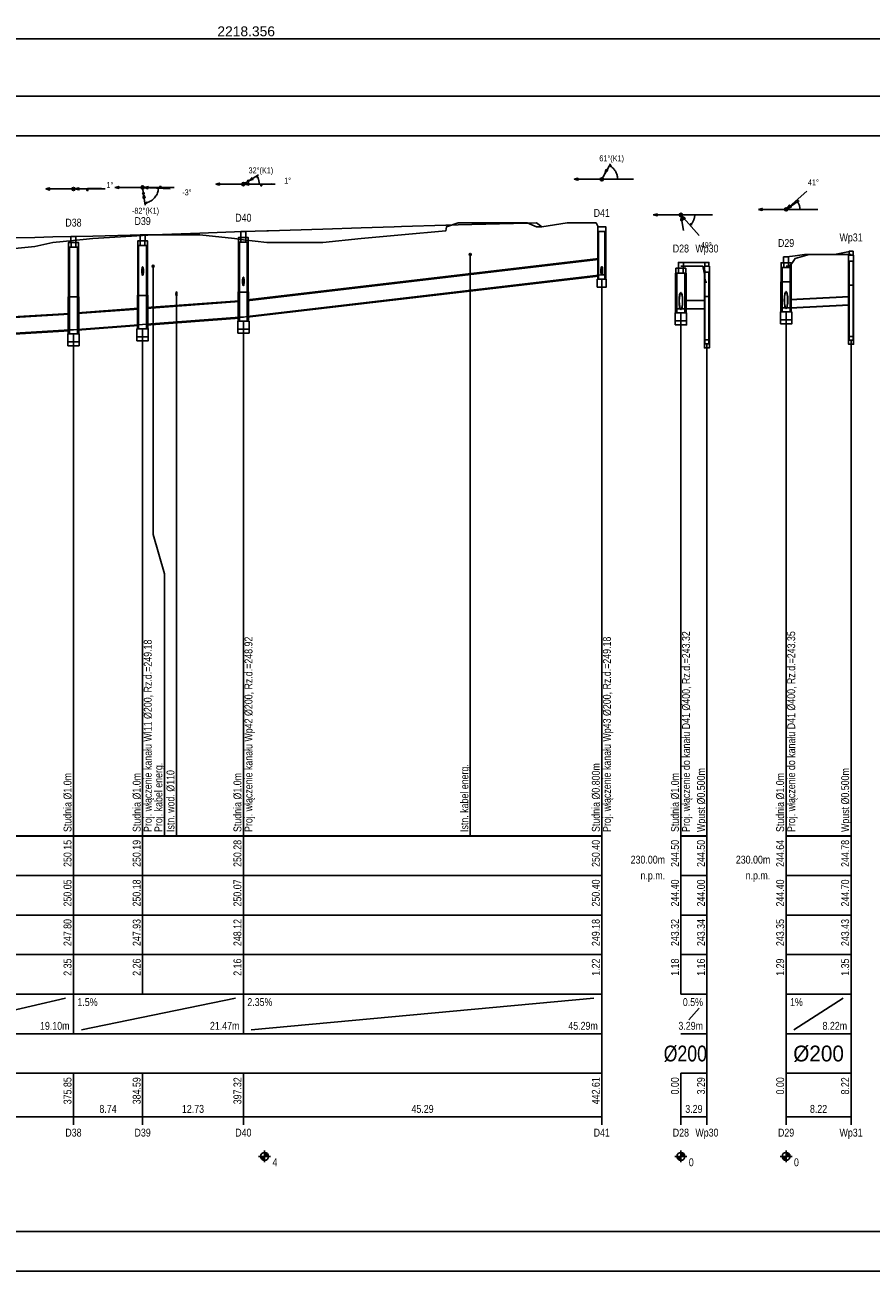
# Model space of a CAD drawing. Header units: metres. Extents: x 0 to 2625, y -705 to 306.
# Tile 16 of 34: x 1053 to 1267, y -360 to -45. Entities that reach past the tile are written whole.
import ezdxf
from ezdxf.enums import TextEntityAlignment as Align

# ---------------------------------------------------------------- set-up
doc = ezdxf.new("R2010")
doc.units = ezdxf.units.M
doc.header["$LTSCALE"] = 0.2
doc.layers.get('0').update_dxf_attribs({"color": 250, "linetype": 'CONTINUOUS'})
doc.layers.get('Defpoints').update_dxf_attribs({"linetype": 'CONTINUOUS'})
for name, color, linetype in [('Liczby', 7, 'CONTINUOUS'), ('Linie_opisowe', 7, 'CONTINUOUS'), ('Linie_tabeli', 7, 'CONTINUOUS'), ('Odcinki', 7, 'CONTINUOUS'), ('Opis_PZ', 7, 'CONTINUOUS'), ('Opis_uzbr_n', 7, 'CONTINUOUS'), ('Opis_wl', 7, 'CONTINUOUS'), ('Osie', 7, 'CONTINUOUS'), ('Teren_istn', 3, 'CONTINUOUS'), ('Teren_proj', 2, 'CONTINUOUS'), ('Uzbr_podz', 7, 'CONTINUOUS'), ('warstwa_nr_0', 8, 'CONTINUOUS'), ('Wezly', 7, 'CONTINUOUS'), ('Wymiary', 7, 'CONTINUOUS')]:
    doc.layers.add(name, color=color, linetype=linetype)
doc.styles.get("Standard").update_dxf_attribs({"font": 'arial.ttf'})
doc.dimstyles.new('ISO-25', dxfattribs={"dimtxt": 2.5, "dimasz": 2.5, "dimexe": 1.25, "dimexo": 0.625, "dimtad": 1, "dimdec": 4, "dimdsep": 46, "dimtxsty": 'Standard', "dimcen": 2.5, "dimadec": 0, "dimazin": 0, "dimtfac": 1, "dimtdec": 4, "dimtmove": 0, "dimatfit": 3, "dimfxl": 1, "dimtolj": 1, "dimtzin": 0, "dimarcsym": 0})

# ---------------------------------------------------------------- blocks, each defined once
blk = doc.blocks.new('*D4')
at = {"color": 0, "lineweight": -2, "transparency": 16777216}
for p, q in [((0, -61.93), (0, -46.83)), ((2218.36, -61.93), (2218.36, -46.83)), ((2.5, -48.08), (2215.86, -48.08))]:
    blk.add_line(p, q, dxfattribs=at)
at = {"color": 0, "transparency": 16777216}
for points in [[(2.5, -47.66), (2.5, -48.49), (0, -48.08)], [(2215.86, -47.66), (2215.86, -48.49), (2218.36, -48.08)]]:
    blk.add_solid(points, dxfattribs=at)
at = {"layer": 'Defpoints', "color": 0, "transparency": 16777216}
for p in [(2218.36, -48.08), (0, -62.56), (2218.36, -62.56)]:
    blk.add_point(p, dxfattribs=at)
at = {"color": 0, "transparency": 16777216, "insert": (1109.18, -46.17), "char_height": 2.5, "attachment_point": 5}
blk.add_mtext('\\A1;2218.356', dxfattribs=at)

msp = doc.modelspace()

# ---------------------------------------------------------------- linework, layer by layer
at = {"layer": 'Liczby'}
for p, q in [((1112.325, -330.55751), (1115.325, -330.55751)), ((1112.8274, -330.62731), (1114.8226, -330.48771)), ((1112.8347, -330.69671), (1114.8153, -330.41831)), ((1112.8469, -330.76541), (1114.8031, -330.34961)), ((1112.8637, -330.83311), (1114.7863, -330.28191)), ((1112.8853, -330.89951), (1114.7647, -330.21551)), ((1112.9115, -330.96421), (1114.7385, -330.15081)), ((1112.9421, -331.02701), (1114.7079, -330.08801)), ((1112.977, -331.08741), (1114.673, -330.02761)), ((1113.016, -331.14531), (1114.634, -329.96971)), ((1113.059, -331.20031), (1114.591, -329.91471)), ((1113.1057, -331.25221), (1114.5443, -329.86281)), ((1113.1559, -331.30061), (1114.4941, -329.81441)), ((1113.2093, -331.34551), (1114.4407, -329.76951)), ((1113.2658, -331.38651), (1114.3842, -329.72851)), ((1113.325, -331.42351), (1114.325, -329.69151)), ((1113.3866, -331.45631), (1114.2634, -329.65871)), ((1113.4504, -331.48471), (1114.1996, -329.63031)), ((1113.516, -331.50861), (1114.134, -329.60641)), ((1113.5831, -331.52781), (1114.0669, -329.58721)), ((1113.6514, -331.54231), (1113.9986, -329.57271)), ((1113.7205, -331.55201), (1113.9295, -329.56301)), ((1113.7901, -331.55691), (1113.8599, -329.55811)), ((1113.825, -329.05751), (1113.825, -332.05751)), ((1217.5459, -330.55751), (1220.5459, -330.55751)), ((1218.0483, -330.62731), (1220.0435, -330.48771)), ((1218.0556, -330.69671), (1220.0362, -330.41831)), ((1218.0678, -330.76541), (1220.024, -330.34961)), ((1218.0846, -330.83311), (1220.0072, -330.28191)), ((1218.1062, -330.89951), (1219.9856, -330.21551)), ((1218.1324, -330.96421), (1219.9594, -330.15081)), ((1218.163, -331.02701), (1219.9288, -330.08801)), ((1218.1979, -331.08741), (1219.8939, -330.02761)), ((1218.2369, -331.14531), (1219.8549, -329.96971)), ((1218.2799, -331.20031), (1219.8119, -329.91471)), ((1218.3266, -331.25221), (1219.7652, -329.86281)), ((1218.3768, -331.30061), (1219.715, -329.81441)), ((1218.4302, -331.34551), (1219.6616, -329.76951)), ((1218.4867, -331.38651), (1219.6051, -329.72851)), ((1218.5459, -331.42351), (1219.5459, -329.69151)), ((1218.6075, -331.45631), (1219.4843, -329.65871)), ((1218.6713, -331.48471), (1219.4205, -329.63031)), ((1218.7369, -331.50861), (1219.3549, -329.60641)), ((1218.804, -331.52781), (1219.2878, -329.58721)), ((1218.8723, -331.54231), (1219.2195, -329.57271)), ((1218.9414, -331.55201), (1219.1504, -329.56301)), ((1219.011, -331.55691), (1219.0808, -329.55811)), ((1219.0459, -329.05751), (1219.0459, -332.05751)), ((1244.1311, -330.55751), (1247.1311, -330.55751)), ((1244.6335, -330.62731), (1246.6287, -330.48771)), ((1244.6408, -330.69671), (1246.6214, -330.41831)), ((1244.653, -330.76541), (1246.6092, -330.34961)), ((1244.6698, -330.83311), (1246.5924, -330.28191)), ((1244.6914, -330.89951), (1246.5708, -330.21551)), ((1244.7176, -330.96421), (1246.5446, -330.15081)), ((1244.7482, -331.02701), (1246.514, -330.08801)), ((1244.7831, -331.08741), (1246.4791, -330.02761)), ((1244.8221, -331.14531), (1246.4401, -329.96971)), ((1244.8651, -331.20031), (1246.3971, -329.91471)), ((1244.9118, -331.25221), (1246.3504, -329.86281)), ((1244.962, -331.30061), (1246.3002, -329.81441)), ((1245.0154, -331.34551), (1246.2468, -329.76951)), ((1245.0719, -331.38651), (1246.1903, -329.72851)), ((1245.1311, -331.42351), (1246.1311, -329.69151)), ((1245.1927, -331.45631), (1246.0695, -329.65871)), ((1245.2565, -331.48471), (1246.0057, -329.63031)), ((1245.3221, -331.50861), (1245.9401, -329.60641)), ((1245.3892, -331.52781), (1245.873, -329.58721)), ((1245.4575, -331.54231), (1245.8047, -329.57271)), ((1245.5266, -331.55201), (1245.7356, -329.56301)), ((1245.5962, -331.55691), (1245.666, -329.55811)), ((1245.6311, -329.05751), (1245.6311, -332.05751))]:
    msp.add_line(p, q, dxfattribs=at)
for centre in [(1113.825, -330.55751), (1219.0459, -330.55751), (1245.6311, -330.55751)]:
    msp.add_circle(centre, 1, dxfattribs=at)
at = {"layer": 'Linie_opisowe'}
for p, q in [((1165.825, -102.55751), (1165.825, -249.55751)), ((1091.545, -112.55751), (1091.545, -249.55751))]:
    msp.add_line(p, q, dxfattribs=at)
msp.add_lwpolyline([(1085.645, -105.55751), (1085.645, -173.31751), (1088.5011, -183.31751), (1088.5011, -249.55751)], dxfattribs=at)
at = {"layer": 'Linie_tabeli'}
for p, q in [((1065.5217, -249.55751), (1065.5217, -259.55751)), ((1083.0011, -249.55751), (1083.0011, -259.55751)), ((1108.4659, -249.55751), (1108.4659, -259.55751)), ((1199.0459, -249.55751), (1199.0459, -259.55751)), ((1199.0459, -249.55751), (1199.0459, -320.55751)), ((1219.0459, -249.55751), (1219.0459, -259.55751)), ((1219.0459, -249.55751), (1219.0459, -289.55751)), ((1225.6311, -249.55751), (1225.6311, -259.55751)), ((1225.6311, -249.55751), (1225.6311, -320.55751)), ((1245.6311, -249.55751), (1245.6311, -259.55751)), ((1245.6311, -249.55751), (1245.6311, -320.55751)), ((1262.062, -249.55751), (1262.062, -259.55751)), ((1262.062, -249.55751), (1262.062, -320.55751)), ((313.825, -259.55751), (1199.0459, -259.55751)), ((1065.5217, -259.55751), (1065.5217, -289.55751)), ((1083.0011, -259.55751), (1083.0011, -289.55751)), ((1108.4659, -259.55751), (1108.4659, -289.55751)), ((1199.0459, -259.55751), (1199.0459, -289.55751)), ((1219.0459, -259.55751), (1225.6311, -259.55751)), ((1219.0459, -259.55751), (1219.0459, -289.55751)), ((1225.6311, -259.55751), (1225.6311, -289.55751)), ((1245.6311, -259.55751), (1262.062, -259.55751)), ((1245.6311, -259.55751), (1245.6311, -289.55751)), ((1262.062, -259.55751), (1262.062, -289.55751)), ((313.825, -269.55751), (1199.0459, -269.55751)), ((1219.0459, -269.55751), (1225.6311, -269.55751)), ((1245.6311, -269.55751), (1262.062, -269.55751)), ((313.825, -279.55751), (1199.0459, -279.55751)), ((1219.0459, -279.55751), (1225.6311, -279.55751)), ((1245.6311, -279.55751), (1262.062, -279.55751)), ((313.825, -289.55751), (1199.0459, -289.55751)), ((1065.5217, -289.55751), (1065.5217, -299.55751)), ((1108.4659, -289.55751), (1108.4659, -299.55751)), ((1108.4659, -289.55751), (1108.4659, -299.55751)), ((1199.0459, -289.55751), (1199.0459, -299.55751)), ((1219.0459, -289.55751), (1225.6311, -289.55751)), ((1245.6311, -289.55751), (1262.062, -289.55751)), ((1245.6311, -289.55751), (1245.6311, -299.55751)), ((1262.062, -289.55751), (1262.062, -299.55751)), ((1029.3203, -298.55751), (1063.5217, -290.55751)), ((1067.5217, -298.55751), (1106.4659, -290.55751)), ((1110.4659, -298.55751), (1197.0459, -290.55751)), ((1247.6311, -298.55751), (1260.062, -290.55751)), ((1221.0459, -296.05751), (1223.6311, -293.05751)), ((313.825, -299.55751), (1199.0459, -299.55751)), ((1199.0459, -299.55751), (1199.0459, -309.55751)), ((1219.0459, -299.55751), (1225.6311, -299.55751)), ((1225.6311, -299.55751), (1225.6311, -309.55751)), ((1245.6311, -299.55751), (1262.062, -299.55751)), ((1262.062, -299.55751), (1262.062, -309.55751)), ((313.825, -309.55751), (1199.0459, -309.55751)), ((1065.5217, -309.55751), (1065.5217, -322.55751)), ((1083.0011, -309.55751), (1083.0011, -322.55751)), ((1108.4659, -309.55751), (1108.4659, -322.55751)), ((1199.0459, -309.55751), (1199.0459, -322.55751)), ((1219.0459, -309.55751), (1225.6311, -309.55751)), ((1219.0459, -309.55751), (1219.0459, -322.55751)), ((1219.0459, -309.55751), (1219.0459, -320.55751)), ((1225.6311, -309.55751), (1225.6311, -322.55751)), ((1245.6311, -309.55751), (1262.062, -309.55751)), ((1245.6311, -309.55751), (1245.6311, -322.55751)), ((1262.062, -309.55751), (1262.062, -322.55751)), ((313.825, -320.55751), (1199.0459, -320.55751)), ((1219.0459, -320.55751), (1225.6311, -320.55751)), ((1245.6311, -320.55751), (1262.062, -320.55751))]:
    msp.add_line(p, q, dxfattribs=at)
msp.add_lwpolyline([(30, -349.55751), (2208.356, -349.55751), (2208.356, -72.55751), (30, -72.55751)], close=True, dxfattribs=at)
for points in [[(1199.0459, -249.55751), (1199.0459, -108.82181)], [(1108.4659, -249.55751), (1108.4659, -119.44601)], [(1219.0459, -249.55751), (1219.0459, -117.35051)], [(1245.6311, -249.55751), (1245.6311, -117.09821)], [(1065.5217, -249.55751), (1065.5217, -122.65181)], [(1083.0011, -249.55751), (1083.0011, -121.35581)], [(1225.6311, -249.55751), (1225.6311, -125.17341)], [(1262.062, -249.55751), (1262.062, -124.26411)]]:
    msp.add_lwpolyline(points, dxfattribs=at)
for points in [[(313.825, -249.55751, 0.5, 0.5, 0), (1199.0459, -249.55751, 0.5, 0.5, 0)], [(1219.0459, -249.55751, 0.5, 0.5, 0), (1225.6311, -249.55751, 0.5, 0.5, 0)], [(1245.6311, -249.55751, 0.5, 0.5, 0), (1262.062, -249.55751, 0.5, 0.5, 0)]]:
    msp.add_lwpolyline(points, format="xyseb", dxfattribs=at)
at = {"layer": 'Odcinki'}
for points in [[(1109.4659, -114.25351), (1198.2459, -103.82181), (1198.2459, -103.62181), (1109.4659, -114.05351)], [(1109.4659, -118.25351), (1198.2459, -107.82181), (1198.2459, -108.02181), (1109.4659, -118.45351)], [(1246.6311, -114.03571), (1261.562, -113.28911), (1261.562, -113.18911), (1246.6311, -113.93571)], [(1066.5217, -117.51681), (1082.0011, -116.35581), (1082.0011, -116.15581), (1066.5217, -117.31681)], [(1084.0011, -116.20581), (1107.4659, -114.44601), (1107.4659, -114.24601), (1084.0011, -116.00581)], [(1220.0459, -114.31301), (1225.1311, -114.18591), (1225.1311, -114.08591), (1220.0459, -114.21301)], [(1220.0459, -116.31301), (1225.1311, -116.18591), (1225.1311, -116.28591), (1220.0459, -116.41301)], [(1246.6311, -116.03571), (1261.562, -115.28911), (1261.562, -115.38911), (1246.6311, -116.13571)], [(1028.3203, -119.82391), (1064.5217, -117.65181), (1064.5217, -117.45181), (1028.3203, -119.62391)], [(1084.0011, -120.20581), (1107.4659, -118.44601), (1107.4659, -118.64601), (1084.0011, -120.40581)], [(1028.3203, -123.82391), (1064.5217, -121.65181), (1064.5217, -121.85181), (1028.3203, -124.02391)], [(1066.5217, -121.51681), (1082.0011, -120.35581), (1082.0011, -120.55581), (1066.5217, -121.71681)]]:
    msp.add_lwpolyline(points, close=True, dxfattribs=at)
at = {"layer": 'Opis_wl'}
for centre, major_axis in [((1083.0011, -106.75751), (0, -1.1)), ((1083.0011, -106.75751), (0, -1)), ((1199.0459, -106.72781), (0, -1.1)), ((1199.0459, -106.72781), (0, -1)), ((1108.4659, -109.37101), (0, -1.1)), ((1108.4659, -109.37101), (0, -1)), ((1219.0459, -114.33801), (0, -2.2)), ((1219.0459, -114.33801), (0, -2)), ((1245.6311, -114.08571), (0, -2.2)), ((1245.6311, -114.08571), (0, -2))]:
    msp.add_ellipse(centre, major_axis=major_axis, ratio=0.2, dxfattribs=at)
at = {"layer": 'Osie'}
for p, q in [((1108.4659, -84.77531), (1116.4659, -84.77531)), ((1199.0459, -83.55751), (1207.0459, -83.55751)), ((1065.5217, -86.01081), (1073.5217, -86.01081)), ((1083.0011, -85.61701), (1091.0011, -85.61701)), ((1245.6311, -91.15981), (1253.6311, -91.15981)), ((1219.0459, -92.55751), (1227.0459, -92.55751))]:
    msp.add_line(p, q, dxfattribs=at)
at = {"layer": 'Teren_istn'}
for points in [[(1045.4688, -101.55751), (1055.7302, -100.55751), (1060.2911, -99.55751), (1065.5217, -99.04111), (1070.4194, -98.55751), (1083.0011, -97.73021), (1085.6277, -97.55751), (1097.4761, -97.55751), (1106.222, -98.55751), (1108.4659, -98.83301), (1114.367, -99.55751), (1128.579, -99.55751), (1138.2061, -98.55751), (1148.4005, -97.55751), (1159.6686, -96.55751), (1159.8428, -95.55751), (1162.7456, -94.55751), (1180.2142, -94.55751), (1182.5287, -95.55751), (1183.937, -95.55751), (1190.3275, -94.55751), (1197.6125, -94.55751), (1198.1689, -95.55751), (1199.0459, -95.55751)], [(1245.6311, -105.55751), (1246.5071, -105.55751), (1247.2612, -104.55751), (1247.9164, -103.55751), (1251.4799, -102.55751), (1256.7575, -102.55751), (1262.062, -102.55751)], [(1219.0459, -105.55751), (1219.5609, -105.55751), (1224.5987, -105.55751), (1225.015, -107.55751), (1225.0724, -106.55751), (1225.1182, -108.55751), (1225.3539, -109.55751), (1225.6311, -109.55751)]]:
    msp.add_lwpolyline(points, dxfattribs=at)
at = {"layer": 'Teren_proj'}
for points in [[(1045.4688, -98.46261), (1055.7302, -98.23141), (1060.2911, -98.12871), (1065.5217, -98.01081), (1070.4194, -97.90051), (1083.0011, -97.61701), (1085.6277, -97.55781), (1085.6422, -97.55751), (1097.4761, -97.15191), (1106.222, -96.85221), (1108.4659, -96.77531), (1114.367, -96.57301), (1114.8193, -96.55751), (1128.579, -96.12411), (1138.2061, -95.82091), (1146.5696, -95.55751), (1148.4005, -95.50671), (1159.6686, -95.19381), (1159.8428, -95.18891), (1162.7456, -95.10831), (1180.2142, -94.62331), (1182.5287, -94.55901), (1182.5836, -94.55751), (1183.937, -95.55751)], [(1245.6311, -103.15981), (1246.5071, -103.04681), (1247.2612, -102.94951), (1247.9164, -102.86491), (1250.2981, -102.55751), (1251.4799, -102.55751)], [(1257.8843, -102.55751), (1262.062, -101.75751)], [(1219.0459, -104.55751), (1219.5609, -104.55751), (1223.8134, -104.55751), (1224.5987, -104.55751), (1225.015, -104.55751), (1225.0724, -104.55751), (1225.1182, -104.55751), (1225.3539, -104.55751), (1225.6311, -104.55751)]]:
    msp.add_lwpolyline(points, dxfattribs=at)
at = {"layer": 'Uzbr_podz'}
for centre in [(1165.825, -102.55751), (1085.645, -105.55751)]:
    msp.add_circle(centre, 0.25, dxfattribs=at)
for major_axis in [(0, -0.578), (0, -0.55)]:
    msp.add_ellipse((1091.545, -112.55751), major_axis=major_axis, ratio=0.2, dxfattribs=at)
at = {"layer": 'warstwa_nr_0'}
msp.add_lwpolyline([(0, -359.55751), (2218.356, -359.55751), (2218.356, -62.55751), (0, -62.55751)], close=True, dxfattribs=at)
at = {"layer": 'Wezly'}
for p, q in [((1066.1217, -99.51081), (1064.9217, -99.51081)), ((1066.1217, -100.71081), (1064.9217, -100.71081)), ((1083.6011, -99.11701), (1082.4011, -99.11701)), ((1083.6011, -100.31701), (1082.4011, -100.31701)), ((1109.0659, -98.27531), (1107.8659, -98.27531)), ((1109.0659, -99.47531), (1107.8659, -99.47531)), ((1219.6459, -106.05751), (1218.4459, -106.05751)), ((1246.2311, -104.65981), (1245.0311, -104.65981)), ((1246.2311, -105.85981), (1245.0311, -105.85981)), ((1219.6459, -107.25751), (1218.4459, -107.25751)), ((1246.7511, -109.45981), (1244.5111, -109.45981)), ((1066.6417, -113.31081), (1064.4017, -113.31081)), ((1084.1211, -112.91701), (1081.8811, -112.91701)), ((1109.5859, -112.07531), (1107.3459, -112.07531)), ((1226.1311, -113.15751), (1225.1311, -113.15751)), ((1262.562, -110.35751), (1261.562, -110.35751))]:
    msp.add_line(p, q, dxfattribs=at)
for points in [[(1082.3771, -99.11701), (1083.6251, -99.11701), (1083.6251, -97.61701), (1082.3771, -97.61701)], [(1107.8419, -98.27531), (1109.0899, -98.27531), (1109.0899, -96.77531), (1107.8419, -96.77531)], [(1198.0459, -96.75751), (1200.0459, -96.75751), (1200.0459, -95.55751), (1198.0459, -95.55751)], [(1198.0459, -108.82181), (1200.0459, -108.82181), (1200.0459, -96.75751), (1198.0459, -96.75751)], [(1198.2459, -108.82181), (1199.8459, -108.82181), (1199.8459, -96.75751), (1198.2459, -96.75751)], [(1064.9217, -99.51081), (1064.2717, -99.51081), (1064.2717, -100.71081), (1064.9217, -100.71081)], [(1064.5217, -113.31081), (1064.2717, -113.31081), (1064.2717, -100.71081), (1064.5217, -100.71081)], [(1064.8977, -99.51081), (1066.1457, -99.51081), (1066.1457, -98.01081), (1064.8977, -98.01081)], [(1066.1217, -99.51081), (1066.7717, -99.51081), (1066.7717, -100.71081), (1066.1217, -100.71081)], [(1066.5217, -113.31081), (1066.7717, -113.31081), (1066.7717, -100.71081), (1066.5217, -100.71081)], [(1082.4011, -99.11701), (1081.7511, -99.11701), (1081.7511, -100.31701), (1082.4011, -100.31701)], [(1082.0011, -112.91701), (1081.7511, -112.91701), (1081.7511, -100.31701), (1082.0011, -100.31701)], [(1083.6011, -99.11701), (1084.2511, -99.11701), (1084.2511, -100.31701), (1083.6011, -100.31701)], [(1084.0011, -112.91701), (1084.2511, -112.91701), (1084.2511, -100.31701), (1084.0011, -100.31701)], [(1107.8659, -98.27531), (1107.2159, -98.27531), (1107.2159, -99.47531), (1107.8659, -99.47531)], [(1107.4659, -112.07531), (1107.2159, -112.07531), (1107.2159, -99.47531), (1107.4659, -99.47531)], [(1109.0659, -98.27531), (1109.7159, -98.27531), (1109.7159, -99.47531), (1109.0659, -99.47531)], [(1109.4659, -112.07531), (1109.7159, -112.07531), (1109.7159, -99.47531), (1109.4659, -99.47531)], [(1245.0071, -104.65981), (1246.2551, -104.65981), (1246.2551, -103.15981), (1245.0071, -103.15981)], [(1261.437, -104.25751), (1262.687, -104.25751), (1262.687, -102.75751), (1261.437, -102.75751)], [(1261.562, -102.75751), (1262.562, -102.75751), (1262.562, -101.75751), (1261.562, -101.75751)], [(1218.4459, -106.05751), (1217.7959, -106.05751), (1217.7959, -107.25751), (1218.4459, -107.25751)], [(1218.4219, -106.05751), (1219.6699, -106.05751), (1219.6699, -104.55751), (1218.4219, -104.55751)], [(1219.6459, -106.05751), (1220.2959, -106.05751), (1220.2959, -107.25751), (1219.6459, -107.25751)], [(1225.0061, -107.05751), (1226.2561, -107.05751), (1226.2561, -105.55751), (1225.0061, -105.55751)], [(1225.1311, -113.15751), (1225.0061, -113.15751), (1225.0061, -107.05751), (1225.1311, -107.05751)], [(1225.1311, -105.55751), (1226.1311, -105.55751), (1226.1311, -104.55751), (1225.1311, -104.55751)], [(1226.1311, -113.15751), (1226.2561, -113.15751), (1226.2561, -107.05751), (1226.1311, -107.05751)], [(1245.0311, -104.65981), (1244.3811, -104.65981), (1244.3811, -105.85981), (1245.0311, -105.85981)], [(1244.6311, -109.45981), (1244.3811, -109.45981), (1244.3811, -105.85981), (1244.6311, -105.85981)], [(1246.2311, -104.65981), (1246.8811, -104.65981), (1246.8811, -105.85981), (1246.2311, -105.85981)], [(1246.6311, -109.45981), (1246.8811, -109.45981), (1246.8811, -105.85981), (1246.6311, -105.85981)], [(1261.562, -110.35751), (1261.437, -110.35751), (1261.437, -104.25751), (1261.562, -104.25751)], [(1262.562, -110.35751), (1262.687, -110.35751), (1262.687, -104.25751), (1262.562, -104.25751)], [(1197.8939, -110.82181), (1200.1979, -110.82181), (1200.1979, -108.82181), (1197.8939, -108.82181)], [(1199.0459, -108.82181), (1198.2459, -108.82181), (1198.2459, -107.82181), (1199.0459, -107.72781), (1199.8459, -107.72781), (1199.8459, -108.82181)], [(1218.0459, -117.35051), (1217.7259, -117.35051), (1217.7259, -107.25751), (1218.0459, -107.25751)], [(1220.0459, -117.35051), (1220.3659, -117.35051), (1220.3659, -107.25751), (1220.0459, -107.25751)], [(1244.6311, -117.09821), (1244.3111, -117.09821), (1244.3111, -109.45981), (1244.6311, -109.45981)], [(1246.6311, -117.09821), (1246.9511, -117.09821), (1246.9511, -109.45981), (1246.6311, -109.45981)], [(1064.5217, -122.65181), (1064.2017, -122.65181), (1064.2017, -113.31081), (1064.5217, -113.31081)], [(1066.5217, -122.65181), (1066.8417, -122.65181), (1066.8417, -113.31081), (1066.5217, -113.31081)], [(1082.0011, -121.35581), (1081.6811, -121.35581), (1081.6811, -112.91701), (1082.0011, -112.91701)], [(1084.0011, -121.35581), (1084.3211, -121.35581), (1084.3211, -112.91701), (1084.0011, -112.91701)], [(1107.4659, -119.44601), (1107.1459, -119.44601), (1107.1459, -112.07531), (1107.4659, -112.07531)], [(1109.4659, -119.44601), (1109.7859, -119.44601), (1109.7859, -112.07531), (1109.4659, -112.07531)], [(1225.6311, -125.17341), (1226.1311, -125.17341), (1226.1311, -113.15751), (1226.1727, -113.15751), (1226.2561, -113.15751), (1226.2561, -126.17341), (1225.6311, -126.17341), (1225.6311, -126.17341), (1225.0061, -126.17341), (1225.0061, -113.15751), (1225.0894, -113.15751), (1225.1311, -113.15751), (1225.1311, -125.17341)], [(1262.062, -124.26411), (1262.562, -124.26411), (1262.562, -110.35751), (1262.6037, -110.35751), (1262.687, -110.35751), (1262.687, -125.26411), (1262.062, -125.26411), (1262.062, -125.26411), (1261.437, -125.26411), (1261.437, -110.35751), (1261.5203, -110.35751), (1261.562, -110.35751), (1261.562, -124.26411)], [(1219.0459, -117.35051), (1218.0459, -117.35051), (1218.0459, -116.33801), (1219.0459, -116.33801), (1220.0459, -116.31301), (1220.0459, -117.35051)], [(1245.6311, -117.09821), (1244.6311, -117.09821), (1244.6311, -116.08571), (1245.6311, -116.08571), (1246.6311, -116.03571), (1246.6311, -117.09821)], [(1107.0259, -121.44601), (1109.9059, -121.44601), (1109.9059, -119.44601), (1107.0259, -119.44601)], [(1108.4659, -119.44601), (1107.4659, -119.44601), (1107.4659, -118.44601), (1108.4659, -118.37101), (1109.4659, -118.25351), (1109.4659, -119.44601)], [(1217.6059, -119.35051), (1220.4859, -119.35051), (1220.4859, -117.35051), (1217.6059, -117.35051)], [(1217.6059, -120.35051), (1220.4859, -120.35051), (1220.4859, -119.35051), (1217.6059, -119.35051)], [(1244.1911, -119.09821), (1247.0711, -119.09821), (1247.0711, -117.09821), (1244.1911, -117.09821)], [(1244.1911, -120.09821), (1247.0711, -120.09821), (1247.0711, -119.09821), (1244.1911, -119.09821)], [(1064.0817, -124.65181), (1066.9617, -124.65181), (1066.9617, -122.65181), (1064.0817, -122.65181)], [(1065.5217, -122.65181), (1064.5217, -122.65181), (1064.5217, -121.65181), (1065.5217, -121.59181), (1066.5217, -121.51681), (1066.5217, -122.65181)], [(1081.5611, -123.35581), (1084.4411, -123.35581), (1084.4411, -121.35581), (1081.5611, -121.35581)], [(1083.0011, -121.35581), (1082.0011, -121.35581), (1082.0011, -120.35581), (1083.0011, -120.28081), (1084.0011, -120.20581), (1084.0011, -121.35581)], [(1107.0259, -122.44601), (1109.9059, -122.44601), (1109.9059, -121.44601), (1107.0259, -121.44601)], [(1064.0817, -125.65181), (1066.9617, -125.65181), (1066.9617, -124.65181), (1064.0817, -124.65181)], [(1081.5611, -124.35581), (1084.4411, -124.35581), (1084.4411, -123.35581), (1081.5611, -123.35581)], [(1225.1311, -125.17341), (1226.1311, -125.17341), (1226.1311, -124.17341), (1225.1311, -124.17341)], [(1261.562, -124.26411), (1262.562, -124.26411), (1262.562, -123.26411), (1261.562, -123.26411)]]:
    msp.add_lwpolyline(points, close=True, dxfattribs=at)
at = {"layer": 'Wymiary'}
for p, q in [((1199.0459, -83.55751), (1201.2159, -79.61531)), ((1108.4659, -84.77531), (1101.4659, -84.77531)), ((1108.4659, -84.77531), (1112.2982, -82.41641)), ((1108.4659, -84.77531), (1115.4654, -84.68781)), ((1199.0459, -83.55751), (1192.0459, -83.55751)), ((1065.5217, -86.01081), (1058.5217, -86.01081)), ((1065.5217, -86.01081), (1072.5194, -85.82931)), ((1083.0011, -85.61701), (1076.0011, -85.61701)), ((1083.0011, -85.61701), (1083.6378, -90.07171)), ((1083.0011, -85.61701), (1089.994, -85.93151)), ((1245.6311, -91.15981), (1250.8892, -86.53901)), ((1245.6311, -91.15981), (1238.6311, -91.15981)), ((1245.6311, -91.15981), (1248.954, -88.93311)), ((1219.0459, -92.55751), (1212.0459, -92.55751)), ((1219.0459, -92.55751), (1219.673, -96.50801)), ((1219.0459, -92.55751), (1223.6832, -97.80111))]:
    msp.add_line(p, q, dxfattribs=at)
for points in [[(1199.8657, -82.06821), (1200.5582, -81.34681), (1200.1047, -81.09721)], [(1200.9748, -80.05331), (1201.3355, -80.39961), (1201.4603, -80.17281)], [(1101.4659, -84.77531), (1102.4318, -85.03411), (1102.4318, -84.51641)], [(1108.8659, -84.77031), (1109.835, -85.01701), (1109.8285, -84.49941)], [(1109.9137, -83.88411), (1110.8719, -83.59821), (1110.6006, -83.15741)], [(1111.8724, -82.67851), (1112.0153, -83.15771), (1112.2357, -83.02201)], [(1112.9656, -84.71901), (1112.8422, -85.20361), (1113.101, -85.20041)], [(1192.0459, -83.55751), (1193.0118, -83.81631), (1193.0118, -83.29871)], [(1058.5217, -86.01081), (1059.4876, -86.26961), (1059.4876, -85.75201)], [(1065.9216, -86.00041), (1066.8939, -86.23411), (1066.8805, -85.71671)], [(1069.0205, -85.92001), (1068.9037, -86.40621), (1069.1624, -86.39951)], [(1076.0011, -85.61701), (1076.967, -85.87581), (1076.967, -85.35821)], [(1083.2416, -87.29991), (1083.1221, -88.29271), (1083.6345, -88.21951)], [(1083.4007, -85.63501), (1084.354, -85.93691), (1084.3773, -85.41981)], [(1087.4965, -85.81921), (1087.6475, -85.34251), (1087.389, -85.33091)], [(1083.5671, -89.57681), (1084.0635, -89.63651), (1084.0269, -89.38031)], [(1238.6311, -91.15981), (1239.597, -91.41871), (1239.597, -90.90101)], [(1245.9316, -90.89581), (1246.828, -90.45261), (1246.4863, -90.06371)], [(1245.9634, -90.93721), (1246.9099, -90.61451), (1246.6217, -90.18441)], [(1248.2601, -88.84941), (1248.4818, -89.29761), (1248.6762, -89.12681)], [(1212.0459, -92.55751), (1213.0118, -92.81631), (1213.0118, -92.29871)], [(1219.1086, -92.95261), (1219.0044, -93.94711), (1219.5156, -93.86601)], [(1219.3109, -92.85711), (1219.7569, -93.75221), (1220.1447, -93.40921)], [(1221.3646, -95.17931), (1221.8121, -94.95631), (1221.6406, -94.76241)]]:
    msp.add_lwpolyline(points, close=True, dxfattribs=at)
for points in [[(1203.0459, -83.55751), (1203.0402, -83.34411), (1203.0231, -83.13131), (1202.9947, -82.91971), (1202.955, -82.70991), (1202.9043, -82.50251), (1202.8425, -82.29821), (1202.7699, -82.09741), (1202.6867, -81.90081), (1202.5931, -81.70891), (1202.4894, -81.52221), (1202.3759, -81.34141), (1202.2529, -81.16691), (1202.1208, -80.99921), (1201.9799, -80.83881), (1201.8307, -80.68611), (1201.6735, -80.54161), (1201.5089, -80.40571), (1201.3372, -80.27881), (1201.159, -80.16121), (1200.9748, -80.05331)], [(1112.4659, -84.77531), (1112.4644, -84.66491), (1112.4598, -84.55471), (1112.4522, -84.44461), (1112.4416, -84.33471), (1112.4279, -84.22521), (1112.4112, -84.11621), (1112.3916, -84.00761), (1112.3689, -83.89961), (1112.3433, -83.79231), (1112.3147, -83.68571), (1112.2832, -83.57991), (1112.2487, -83.47511), (1112.2114, -83.37131), (1112.1713, -83.26851), (1112.1283, -83.16681), (1112.0825, -83.06641), (1112.034, -82.96731), (1111.9828, -82.86961), (1111.9289, -82.77331), (1111.8724, -82.67851)], [(1083.5671, -89.57681), (1083.8483, -89.52631), (1084.1252, -89.45581), (1084.3963, -89.36581), (1084.6603, -89.25661), (1084.9159, -89.12891), (1085.1617, -88.98331), (1085.3965, -88.82051), (1085.619, -88.64131), (1085.8282, -88.44671), (1086.023, -88.23771), (1086.2024, -88.01531), (1086.3654, -87.78071), (1086.5112, -87.53501), (1086.6392, -87.27961), (1086.7486, -87.01561), (1086.8389, -86.74461), (1086.9096, -86.46781), (1086.9603, -86.18661), (1086.9909, -85.90251), (1087.0011, -85.61701)], [(1249.1311, -91.15981), (1249.1288, -91.03371), (1249.122, -90.90771), (1249.1107, -90.78211), (1249.0948, -90.65691), (1249.0744, -90.53241), (1249.0495, -90.40871), (1249.0203, -90.28601), (1248.9866, -90.16441), (1248.9485, -90.04411), (1248.9061, -89.92531), (1248.8595, -89.80801), (1248.8087, -89.69261), (1248.7537, -89.57901), (1248.6947, -89.46751), (1248.6318, -89.35811), (1248.5649, -89.25121), (1248.4942, -89.14671), (1248.4198, -89.04481), (1248.3417, -88.94571), (1248.2601, -88.84941)], [(1221.3646, -95.17931), (1221.4734, -95.07881), (1221.578, -94.97381), (1221.678, -94.86451), (1221.7732, -94.75101), (1221.8636, -94.63361), (1221.949, -94.51251), (1222.0291, -94.38791), (1222.1039, -94.26001), (1222.1732, -94.12911), (1222.2369, -93.99531), (1222.2949, -93.85901), (1222.3471, -93.72031), (1222.3933, -93.57961), (1222.4336, -93.43701), (1222.4678, -93.29281), (1222.4958, -93.14731), (1222.5177, -93.00081), (1222.5334, -92.85351), (1222.5428, -92.70561), (1222.5459, -92.55751)]]:
    msp.add_lwpolyline(points, dxfattribs=at)
for centre, radius in [((1108.4659, -84.77531), 0.4), ((1109.7433, -83.98901), 0.2), ((1199.0459, -83.55751), 0.4), ((1065.5217, -86.01081), 0.4), ((1083.0011, -85.61701), 0.4), ((1083.2133, -87.10191), 0.2), ((1245.6311, -91.15981), 0.4), ((1219.0459, -92.55751), 0.4)]:
    msp.add_circle(centre, radius, dxfattribs=at)

# ---------------------------------------------------------------- texts
at = {"layer": 'Liczby', "width": 0.8}
for s, height, p in [('61%%D(K1)', 1.5, (1201.5534, -79.00201)), ('32%%D(K1)', 1.5, (1112.8943, -82.04951)), ('1%%D', 1.5, (1074.7186, -85.77221)), ('1%%D', 1.5, (1119.665, -84.63541)), ('41%%D', 1.5, (1252.5417, -85.08671)), ('-3%%D', 1.5, (1094.1898, -87.62031)), ('-82%%D(K1)', 1.5, (1083.7369, -92.26471)), ('D41', 2, (1199.0459, -93.05751)), ('D38', 2, (1065.5217, -95.51081)), ('D39', 2, (1083.0011, -95.11701)), ('D40', 2, (1108.4659, -94.27531)), ('Wp31', 2, (1262.062, -99.25751)), ('D28', 2, (1219.0459, -102.05751)), ('Wp30', 2, (1225.6311, -102.05751)), ('-49%%D', 1.5, (1225.1407, -100.94911)), ('D29', 2, (1245.6311, -100.65981)), ('8.74', 2, (1074.2614, -319.55751)), ('12.73', 2, (1095.7335, -319.55751)), ('45.29', 2, (1153.7559, -319.55751)), ('3.29', 2, (1222.3385, -319.55751)), ('8.22', 2, (1253.8466, -319.55751)), ('D38', 2, (1065.5217, -325.55751)), ('D39', 2, (1083.0011, -325.55751)), ('D40', 2, (1108.4659, -325.55751)), ('D41', 2, (1199.0459, -325.55751)), ('D28', 2, (1219.0459, -325.55751)), ('Wp30', 2, (1225.6311, -325.55751)), ('D29', 2, (1245.6311, -325.55751)), ('Wp31', 2, (1262.062, -325.55751))]:
    msp.add_text(s, height=height, dxfattribs=at).set_placement(p, align=Align.CENTER)
for s, p in [('250.15', (1065.0217, -250.55751)), ('250.19', (1082.5011, -250.55751)), ('250.28', (1107.9659, -250.55751)), ('250.40', (1198.5459, -250.55751)), ('244.50', (1218.5459, -250.55751)), ('244.50', (1225.1311, -250.55751)), ('244.64', (1245.1311, -250.55751)), ('244.78', (1261.562, -250.55751)), ('250.05', (1065.0217, -260.55751)), ('250.18', (1082.5011, -260.55751)), ('250.07', (1107.9659, -260.55751)), ('250.40', (1198.5459, -260.55751)), ('244.40', (1218.5459, -260.55751)), ('244.00', (1225.1311, -260.55751)), ('244.40', (1245.1311, -260.55751)), ('244.70', (1261.562, -260.55751)), ('247.80', (1065.0217, -270.55751)), ('247.93', (1082.5011, -270.55751)), ('248.12', (1107.9659, -270.55751)), ('249.18', (1198.5459, -270.55751)), ('243.32', (1218.5459, -270.55751)), ('243.34', (1225.1311, -270.55751)), ('243.35', (1245.1311, -270.55751)), ('243.43', (1261.562, -270.55751)), ('2.35', (1065.0217, -280.55751)), ('2.26', (1082.5011, -280.55751)), ('2.16', (1107.9659, -280.55751)), ('1.22', (1198.5459, -280.55751)), ('1.18', (1218.5459, -280.55751)), ('1.16', (1225.1311, -280.55751)), ('1.29', (1245.1311, -280.55751)), ('1.35', (1261.562, -280.55751)), ('375.85', (1065.0217, -310.55751)), ('384.59', (1082.5011, -310.55751)), ('397.32', (1107.9659, -310.55751)), ('442.61', (1198.5459, -310.55751)), ('0.00', (1218.5459, -310.55751)), ('3.29', (1225.1311, -310.55751)), ('0.00', (1245.1311, -310.55751)), ('8.22', (1261.562, -310.55751))]:
    msp.add_text(s, height=2, rotation=90, dxfattribs=at).set_placement(p, align=Align.RIGHT)
for s, p in [('1.5%', (1066.5217, -292.55751)), ('2.35%', (1109.4659, -292.55751)), ('1%', (1246.6311, -292.55751)), ('4', (1115.825, -333.05751)), ('0', (1221.0459, -333.05751)), ('0', (1247.6311, -333.05751))]:
    msp.add_text(s, height=2, dxfattribs=at).set_placement(p)
for s, height, p in [('0.5%', 2, (1224.6311, -292.55751)), ('19.10m', 2, (1064.5217, -298.55751)), ('21.47m', 2, (1107.4659, -298.55751)), ('45.29m', 2, (1198.0459, -298.55751)), ('3.29m', 2, (1224.6311, -298.55751)), ('8.22m', 2, (1261.062, -298.55751)), ('%%C200', 4, (1225.6311, -306.55751))]:
    msp.add_text(s, height=height, dxfattribs=at).set_placement(p, align=Align.RIGHT)
at = {"layer": 'Liczby', "width": 0.936367}
msp.add_text('%%C200', height=4, dxfattribs=at).set_placement((1247.4466, -306.55751), (1260.2466, -306.55751), align=Align.FIT)
at = {"layer": 'Linie_tabeli', "width": 0.8}
for s, p in [('230.00m', (1215.0459, -256.55751)), ('230.00m', (1241.6311, -256.55751)), ('n.p.m.', (1215.0459, -260.55751)), ('n.p.m.', (1241.6311, -260.55751))]:
    msp.add_text(s, height=2, dxfattribs=at).set_placement(p, align=Align.RIGHT)
at = {"layer": 'Opis_PZ', "width": 0.8}
for s, p in [('Studnia %%C0.800m', (1198.5459, -248.55751)), ('Wpust %%C0.500m', (1225.1311, -248.55751)), ('Wpust %%C0.500m', (1261.562, -248.55751)), ('Studnia %%C1.0m', (1065.0217, -248.55751)), ('Studnia %%C1.0m', (1082.5011, -248.55751)), ('Studnia %%C1.0m', (1107.9659, -248.55751)), ('Studnia %%C1.0m', (1218.5459, -248.55751)), ('Studnia %%C1.0m', (1245.1311, -248.55751))]:
    msp.add_text(s, height=2, rotation=90, dxfattribs=at).set_placement(p)
at = {"layer": 'Opis_uzbr_n', "width": 0.8}
for s, p in [('Proj. kabel energ.', (1088.0011, -248.55751)), ('Istn. wod. %%C110', (1091.045, -248.55751)), ('Istn. kabel energ.', (1165.325, -248.55751))]:
    msp.add_text(s, height=2, rotation=90, dxfattribs=at).set_placement(p)
at = {"layer": 'Opis_wl', "width": 0.8}
for s, p in [('Proj. włączenie do kanału D41 %%C400, Rz.d.=243.32', (1221.3459, -248.55751)), ('Proj. włączenie do kanału D41 %%C400, Rz.d.=243.35', (1247.9311, -248.55751)), ('Proj. włączenie kanału Wl11 %%C200, Rz.d.=249.18', (1085.3011, -248.55751)), ('Proj. włączenie kanału Wp42 %%C200, Rz.d.=248.92', (1110.7659, -248.55751)), ('Proj. włączenie kanału Wp43 %%C200, Rz.d.=249.18', (1201.3459, -248.55751))]:
    msp.add_text(s, height=2, rotation=90, dxfattribs=at).set_placement(p)

# ---------------------------------------------------------------- dimensions: what is measured, and where the dimension line sits
dim = msp.add_linear_dim(base=(2218.356, -48.07596), p1=(0, -62.55751), p2=(2218.356, -62.55751), dimstyle='ISO-25')
dim.commit()
dim.dimension.update_dxf_attribs({"geometry": '*D4', "text_midpoint": (1109.178, -48.07596), "dimtype": 160})

doc.saveas('drawing.dxf')
